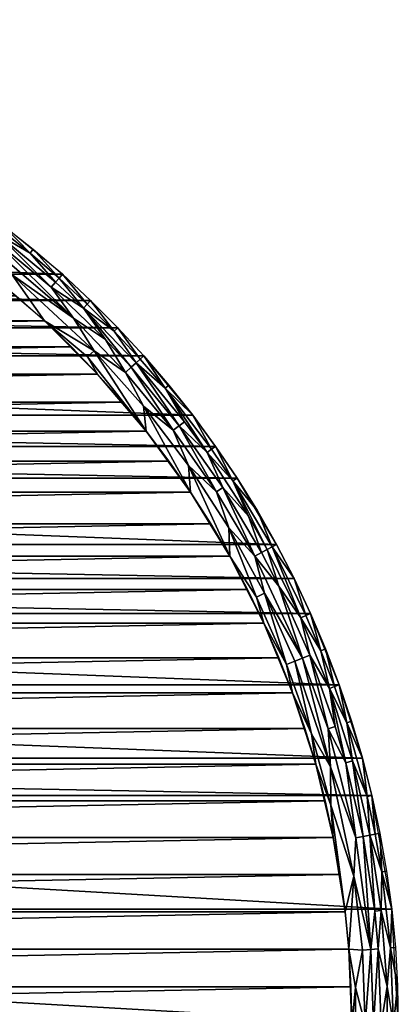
# Model space of a CAD drawing. Header units: inches. Extents: x -27 to 27, y -27 to 27.
# Tile 8 of 8: x 16.8 to 27, y 0.5 to 27. Entities that reach past the tile are written whole.
import ezdxf

# ---------------------------------------------------------------- set-up
doc = ezdxf.new("R2010")
doc.units = ezdxf.units.IN
doc.header["$MEASUREMENT"] = 0
doc.layers.add('AFUTL-3-EDPL', color=19, linetype='Continuous')
doc.layers.add('AFUTL-3-TPWD', color=15, linetype='Continuous')

msp = doc.modelspace()

# ---------------------------------------------------------------- meshes
at = {"layer": 'AFUTL-3-EDPL'}
mesh = msp.add_polyface(dxfattribs=at)
corners = [(17.094, 20.727, 41.766), (16.197, 21.249, 41.556), (16.287, 21.367, 41.766), (17.776, 19.947, 41.556), (18.813, 18.105, 41.092), (17.477, 18.906, 40.976), (16.612, 20.143, 41.092), (19.358, 18.63, 41.766), (18.527, 19.251, 41.556), (18.63, 19.358, 41.766), (19.947, 17.776, 41.556), (17.658, 19.814, 41.371), (16.089, 21.107, 41.371), (19.123, 18.404, 41.371), (15.372, 21.854, 41.556), (14.426, 22.277, 41.371), (15.939, 20.219, 40.976), (15.021, 21.356, 41.092), (16.368, 21.473, 42.047), (17.964, 20.157, 42.047), (18.723, 19.454, 42.047), (17.179, 20.83, 42.047), (18.262, 18.975, 41.215), (15.965, 20.944, 41.215), (15.534, 22.084, 42.047), (17.875, 20.057, 41.766), (15.457, 21.975, 41.766), (14.604, 22.551, 41.766), (19.454, 18.723, 42.047), (14.676, 22.663, 42.047), (19.814, 17.658, 41.371), (20.057, 17.875, 41.766)]
mesh.append_faces([[corners[k] for k in face] for face in [(8, 30, 13)]], dxfattribs={"vtx0": -1})
mesh.append_faces([[corners[k] for k in face] for face in [(0, 1, 2), (7, 8, 9), (6, 16, 17), (22, 4, 6), (25, 3, 0), (26, 14, 27), (8, 11, 3), (1, 12, 14), (9, 8, 25), (2, 1, 26)]], dxfattribs={"vtx0": -1, "vtx1": -1})
mesh.append_faces([[corners[k] for k in face] for face in [(0, 3, 1), (4, 5, 6), (7, 10, 8), (3, 11, 1), (14, 12, 15), (12, 23, 15), (12, 22, 23)]], dxfattribs={"vtx0": -1, "vtx1": -1, "vtx2": -1})
mesh.append_faces([[corners[k] for k in face] for face in [(1, 11, 12), (18, 0, 2), (20, 7, 9), (23, 6, 17), (6, 5, 16), (13, 22, 11), (21, 25, 0), (25, 8, 3), (26, 1, 14), (28, 31, 7), (19, 9, 25), (24, 2, 26)]], dxfattribs={"vtx0": -1, "vtx2": -1})
mesh.append_faces([[corners[k] for k in face] for face in [(11, 22, 12)]], dxfattribs={"vtx1": -1})
mesh.append_faces([[corners[k] for k in face] for face in [(8, 13, 11), (19, 20, 9), (18, 21, 0), (22, 6, 23), (24, 18, 2), (21, 19, 25), (20, 28, 7), (29, 24, 26)]], dxfattribs={"vtx1": -1, "vtx2": -1})
mesh = msp.add_polyface(dxfattribs=at)
corners = [(20.143, 16.612, 41.092), (20.219, 15.939, 40.976), (18.813, 18.105, 41.092), (21.249, 16.197, 41.556), (21.107, 16.089, 41.371), (19.947, 17.776, 41.556), (18.638, 17.937, 41.005), (17.477, 18.906, 40.976), (21.473, 16.368, 42.047), (21.975, 15.457, 41.766), (20.727, 17.094, 41.766), (22.966, 13.654, 41.556), (22.277, 14.426, 41.371), (21.854, 15.372, 41.556), (19.661, 17.522, 41.215), (20.157, 17.964, 42.047), (20.83, 17.179, 42.047), (22.551, 14.604, 41.766), (19.814, 17.658, 41.371), (18.527, 19.251, 41.556), (22.084, 15.534, 42.047), (22.105, 14.315, 41.215), (21.356, 15.021, 41.092), (20.944, 15.965, 41.215), (18.262, 18.975, 41.215), (21.407, 14.304, 40.976), (20.057, 17.875, 41.766), (19.123, 18.404, 41.371), (19.454, 18.723, 42.047), (22.663, 14.676, 42.047), (18.906, 17.477, 40.976), (19.358, 18.63, 41.766)]
mesh.append_faces([[corners[k] for k in face] for face in [(10, 13, 3)]], dxfattribs={"vtx0": -1})
mesh.append_faces([[corners[k] for k in face] for face in [(0, 1, 2), (10, 5, 26), (4, 23, 18), (22, 25, 0), (17, 13, 9), (13, 4, 3), (18, 14, 27), (26, 5, 31)]], dxfattribs={"vtx0": -1, "vtx1": -1})
mesh.append_faces([[corners[k] for k in face] for face in [(3, 4, 5), (2, 6, 7), (8, 9, 10), (11, 12, 13), (2, 1, 6), (9, 13, 10), (5, 18, 19), (13, 12, 4), (21, 22, 23), (23, 0, 14), (14, 2, 24), (18, 23, 14), (27, 14, 24), (4, 21, 23), (12, 21, 4)]], dxfattribs={"vtx0": -1, "vtx1": -1, "vtx2": -1})
mesh.append_faces([[corners[k] for k in face] for face in [(14, 0, 2), (5, 4, 18), (0, 25, 1), (15, 10, 26), (23, 22, 0), (20, 17, 9), (6, 30, 7)]], dxfattribs={"vtx0": -1, "vtx2": -1})
mesh.append_faces([[corners[k] for k in face] for face in [(15, 16, 10), (17, 11, 13), (8, 20, 9), (10, 3, 5), (28, 15, 26), (20, 29, 17), (16, 8, 10), (1, 30, 6)]], dxfattribs={"vtx1": -1, "vtx2": -1})
mesh = msp.add_polyface(dxfattribs=at)
corners = [(21.356, 15.021, 41.092), (22.463, 12.58, 40.976), (21.407, 14.304, 40.976), (24.616, 9.921, 41.371), (24.426, 9.845, 41.215), (23.784, 11.776, 41.371), (24.196, 11.98, 42.047), (24.516, 10.99, 41.766), (23.603, 12.835, 41.766), (23.208, 13.797, 42.047), (23.72, 12.898, 42.047), (23.136, 12.581, 41.215), (22.443, 13.342, 41.092), (22.105, 14.315, 41.215), (23.399, 11.585, 41.092), (23.992, 9.67, 41.005), (23.182, 11.478, 41.005), (24.638, 11.045, 42.047), (25.043, 10.093, 42.047), (24.919, 10.043, 41.766), (24.381, 10.93, 41.556), (23.473, 12.764, 41.556), (22.966, 13.654, 41.556), (23.316, 12.679, 41.371), (22.277, 14.426, 41.371), (24.217, 9.76, 41.092), (22.551, 14.604, 41.766), (25.146, 9.031, 41.556), (22.663, 14.676, 42.047), (23.381, 10.779, 40.976)]
mesh.append_faces([[corners[k] for k in face] for face in [(26, 21, 22)]], dxfattribs={"vtx0": -1})
mesh.append_faces([[corners[k] for k in face] for face in [(12, 1, 0), (25, 15, 14), (21, 23, 22), (5, 11, 23), (19, 20, 7)]], dxfattribs={"vtx0": -1, "vtx1": -1})
mesh.append_faces([[corners[k] for k in face] for face in [(3, 4, 5), (6, 7, 8), (11, 12, 13), (14, 15, 16), (20, 3, 5), (20, 5, 21), (22, 23, 24), (4, 14, 11), (9, 8, 26), (12, 16, 1), (8, 20, 21), (8, 21, 26), (19, 27, 20), (7, 20, 8), (5, 4, 11), (23, 11, 24), (27, 3, 20), (24, 11, 13), (11, 14, 12), (14, 16, 12), (15, 29, 16)]], dxfattribs={"vtx0": -1, "vtx1": -1, "vtx2": -1})
mesh.append_faces([[corners[k] for k in face] for face in [(0, 1, 2), (13, 12, 0), (4, 25, 14), (21, 5, 23), (16, 29, 1), (17, 19, 7)]], dxfattribs={"vtx0": -1, "vtx2": -1})
mesh.append_faces([[corners[k] for k in face] for face in [(9, 10, 8), (17, 18, 19), (6, 17, 7), (28, 9, 26), (10, 6, 8)]], dxfattribs={"vtx1": -1, "vtx2": -1})
mesh = msp.add_polyface(dxfattribs=at)
corners = [(25.763, 7.08, 41.556), (25.591, 7.033, 41.371), (25.146, 9.031, 41.556), (24.616, 9.921, 41.371), (25.108, 7.946, 41.215), (24.426, 9.845, 41.215), (25.742, 8.146, 42.047), (25.614, 8.106, 41.766), (25.411, 9.126, 42.047), (25.176, 6.919, 41.092), (24.662, 7.805, 41.005), (24.217, 9.76, 41.092), (26.16, 6.122, 41.766), (26.035, 7.154, 42.047), (25.187, 5.894, 41.005), (26.055, 5.053, 41.371), (25.804, 3.986, 41.092), (26.23, 5.087, 41.556), (24.919, 10.043, 41.766), (25.043, 10.093, 42.047), (25.285, 9.081, 41.766), (25.303, 8.008, 41.371), (25.854, 5.014, 41.215), (26.29, 6.152, 42.047), (23.992, 9.67, 41.005), (26.506, 5.141, 42.047), (26.375, 5.115, 41.766), (25.251, 5.023, 40.976), (24.78, 6.989, 40.976), (24.155, 8.911, 40.976), (23.381, 10.779, 40.976)]
mesh.append_faces([[corners[k] for k in face] for face in [(2, 1, 21)]], dxfattribs={"vtx0": -1})
mesh.append_faces([[corners[k] for k in face] for face in [(6, 7, 8), (18, 19, 20), (23, 12, 13), (20, 2, 18), (15, 22, 1), (7, 2, 20), (25, 26, 23), (13, 7, 6), (8, 20, 19), (1, 4, 21), (26, 17, 12)]], dxfattribs={"vtx0": -1, "vtx1": -1})
mesh.append_faces([[corners[k] for k in face] for face in [(0, 1, 2), (9, 10, 11), (12, 7, 13), (9, 14, 10), (16, 14, 9), (17, 15, 0), (21, 4, 3), (1, 22, 4), (0, 2, 7), (11, 10, 24), (17, 0, 12), (12, 0, 7), (5, 9, 11), (14, 28, 10), (10, 29, 24)]], dxfattribs={"vtx0": -1, "vtx1": -1, "vtx2": -1})
mesh.append_faces([[corners[k] for k in face] for face in [(3, 4, 5), (10, 28, 29), (24, 29, 30)]], dxfattribs={"vtx0": -1, "vtx2": -1})
mesh.append_faces([[corners[k] for k in face] for face in [(22, 16, 9), (4, 9, 5)]], dxfattribs={"vtx1": -1})
mesh.append_faces([[corners[k] for k in face] for face in [(15, 1, 0), (2, 21, 3), (7, 20, 8), (26, 12, 23)]], dxfattribs={"vtx1": -1, "vtx2": -1})
mesh.append_faces([[corners[k] for k in face] for face in [(22, 9, 4), (14, 27, 28)]], dxfattribs={"vtx2": -1})
mesh = msp.add_polyface(dxfattribs=at)
corners = [(26.033, 1.999, 41.092), (25.849, 0.991, 41.005), (25.667, 2.02, 40.976), (26.365, 3.044, 41.371), (26.055, 5.053, 41.371), (26.23, 5.087, 41.556), (26.866, 0, 41.766), (26.788, 2.057, 41.766), (26.98, 1.034, 42.047), (25.804, 3.986, 41.092), (26.552, 4.101, 41.766), (26.822, 3.096, 42.047), (26.684, 4.122, 42.047), (26.506, 5.141, 42.047), (26.258, 2.016, 41.215), (26.54, 0, 41.371), (26.462, 2.032, 41.371), (26.699, 1.023, 41.556), (26.699, -1.023, 41.556), (27, 0, 42.047), (26.375, 5.115, 41.766), (26.542, 3.064, 41.556), (25.849, -0.991, 41.005), (26.11, 0, 41.092), (26.921, 2.067, 42.047), (25.568, 3.026, 40.976), (25.187, 5.894, 41.005), (26.336, 0, 41.215), (25.854, 5.014, 41.215), (25.746, 0, 40.976), (25.251, 5.023, 40.976)]
mesh.append_faces([[corners[k] for k in face] for face in [(0, 2, 9), (12, 10, 13), (19, 6, 8), (24, 7, 11), (27, 23, 14), (3, 14, 4), (10, 5, 20), (8, 7, 24), (11, 10, 12), (16, 14, 3)]], dxfattribs={"vtx0": -1, "vtx1": -1})
mesh.append_faces([[corners[k] for k in face] for face in [(0, 1, 2), (6, 7, 8), (7, 10, 11), (15, 16, 17), (18, 15, 17), (21, 3, 5), (17, 16, 21), (22, 1, 23), (9, 25, 26), (7, 21, 10), (17, 21, 7), (6, 17, 7), (18, 17, 6), (21, 5, 10), (14, 28, 4), (15, 27, 16), (23, 0, 14), (23, 1, 0), (22, 29, 1)]], dxfattribs={"vtx0": -1, "vtx1": -1, "vtx2": -1})
mesh.append_faces([[corners[k] for k in face] for face in [(14, 0, 9), (14, 9, 28), (9, 2, 25), (1, 29, 2)]], dxfattribs={"vtx0": -1, "vtx2": -1})
mesh.append_faces([[corners[k] for k in face] for face in [(3, 4, 5), (10, 20, 13), (27, 14, 16), (16, 3, 21)]], dxfattribs={"vtx1": -1, "vtx2": -1})
mesh.append_faces([[corners[k] for k in face] for face in [(25, 30, 26)]], dxfattribs={"vtx2": -1})
at = {"layer": 'AFUTL-3-TPWD'}
mesh = msp.add_polyface(dxfattribs=at)
corners = [(0, 25.746, 40.976), (25.746, 0, 40.976), (0, -25.746, 40.976), (-25.746, 0, 40.976), (-22.084, -15.534, 42.047), (0, -27, 42.047), (0, 27, 42.047), (22.084, 15.534, 42.047), (-19.578, -16.721, 40.976), (19.578, 16.721, 40.976), (16.721, -19.578, 40.976), (-16.721, 19.578, 40.976), (15.534, -22.084, 42.047), (-15.534, 22.084, 42.047), (22.084, -15.534, 42.047), (15.534, 22.084, 42.047), (-15.534, -22.084, 42.047), (-22.084, 15.534, 42.047), (9.126, -25.411, 42.047), (25.411, 9.126, 42.047), (-25.411, -9.126, 42.047), (-9.126, 25.411, 42.047), (-25.411, 9.126, 42.047), (25.411, -9.126, 42.047), (-9.126, -25.411, 42.047), (9.126, 25.411, 42.047), (-26.822, -3.096, 42.047), (26.822, 3.096, 42.047), (-26.822, 3.096, 42.047), (26.822, -3.096, 42.047), (-25.251, -5.023, 40.976), (-5.023, -25.251, 40.976), (25.251, -5.023, 40.976), (5.023, 25.251, 40.976), (-25.251, 5.023, 40.976), (5.023, -25.251, 40.976), (25.251, 5.023, 40.976), (-5.023, 25.251, 40.976), (-9.853, -23.786, 40.976), (9.853, 23.786, 40.976), (23.786, -9.853, 40.976), (-23.786, 9.853, 40.976), (-9.853, 23.786, 40.976), (9.853, -23.786, 40.976), (23.786, 9.853, 40.976), (-23.786, -9.853, 40.976), (19.578, -16.721, 40.976), (16.721, 19.578, 40.976), (-19.578, 16.721, 40.976), (-16.721, -19.578, 40.976), (22.463, -12.58, 40.976), (-22.463, 12.58, 40.976), (12.58, 22.463, 40.976), (-12.58, -22.463, 40.976), (22.463, 12.58, 40.976), (-22.463, -12.58, 40.976), (-12.58, 22.463, 40.976), (12.58, -22.463, 40.976), (-3.096, -26.822, 42.047), (3.096, 26.822, 42.047), (3.096, -26.822, 42.047), (-3.096, 26.822, 42.047), (27, 0, 42.047), (-27, 0, 42.047), (-24.196, 11.98, 42.047), (11.98, 24.196, 42.047), (24.196, -11.98, 42.047), (-11.98, -24.196, 42.047), (11.98, -24.196, 42.047), (24.196, 11.98, 42.047), (-11.98, 24.196, 42.047), (-24.196, -11.98, 42.047), (20.157, -17.964, 42.047), (-17.964, -20.157, 42.047), (17.964, 20.157, 42.047), (-20.157, 17.964, 42.047), (17.964, -20.157, 42.047), (-17.964, 20.157, 42.047), (20.157, 17.964, 42.047), (-20.157, -17.964, 42.047), (-25.568, -3.026, 40.976), (25.568, 3.026, 40.976), (3.026, -25.568, 40.976), (-3.026, 25.568, 40.976), (3.026, 25.568, 40.976), (25.568, -3.026, 40.976), (-3.026, -25.568, 40.976), (-25.568, 3.026, 40.976), (-7.956, 24.486, 40.976), (7.956, -24.486, 40.976), (-24.486, -7.956, 40.976), (24.486, 7.956, 40.976), (7.956, 24.486, 40.976), (-7.956, -24.486, 40.976), (24.486, -7.956, 40.976), (-24.486, 7.956, 40.976), (14.304, 21.407, 40.976), (21.407, -14.304, 40.976), (-14.304, -21.407, 40.976), (-21.407, 14.304, 40.976), (21.407, 14.304, 40.976), (-21.407, -14.304, 40.976), (14.304, -21.407, 40.976), (-14.304, 21.407, 40.976), (-7.154, 26.035, 42.047), (26.035, 7.154, 42.047), (-26.035, -7.154, 42.047), (7.154, -26.035, 42.047), (26.035, -7.154, 42.047), (-26.035, 7.154, 42.047), (7.154, 26.035, 42.047), (-7.154, -26.035, 42.047), (18.906, -17.477, 40.976), (-18.906, 17.477, 40.976), (17.477, 18.906, 40.976), (-17.477, -18.906, 40.976), (17.477, -18.906, 40.976), (-17.477, 18.906, 40.976), (18.906, 17.477, 40.976), (-18.906, -17.477, 40.976), (23.381, -10.779, 40.976), (-23.381, 10.779, 40.976), (-10.779, -23.381, 40.976), (10.779, 23.381, 40.976), (23.381, 10.779, 40.976), (10.779, -23.381, 40.976), (-10.779, 23.381, 40.976), (-23.381, -10.779, 40.976), (-24.155, 8.911, 40.976), (8.911, 24.155, 40.976), (24.155, -8.911, 40.976), (-8.911, -24.155, 40.976), (-8.911, 24.155, 40.976), (24.155, 8.911, 40.976), (8.911, -24.155, 40.976), (-24.155, -8.911, 40.976), (-15.133, -20.829, 40.976), (-20.829, 15.133, 40.976), (15.133, 20.829, 40.976), (20.829, -15.133, 40.976), (-15.133, 20.829, 40.976), (15.133, -20.829, 40.976), (-20.829, -15.133, 40.976), (20.829, 15.133, 40.976), (25.667, 2.02, 40.976), (2.02, -25.667, 40.976), (-25.667, -2.02, 40.976), (-2.02, 25.667, 40.976), (-2.02, -25.667, 40.976), (-25.667, 2.02, 40.976), (2.02, 25.667, 40.976), (25.667, -2.02, 40.976), (-25.035, 6.01, 40.976), (-6.01, -25.035, 40.976), (25.035, -6.01, 40.976), (6.01, 25.035, 40.976), (6.01, -25.035, 40.976), (-25.035, -6.01, 40.976), (-6.01, 25.035, 40.976), (25.035, 6.01, 40.976), (-6.989, 24.78, 40.976), (24.78, 6.989, 40.976), (6.989, -24.78, 40.976), (-24.78, -6.989, 40.976), (-24.78, 6.989, 40.976), (6.989, 24.78, 40.976), (24.78, -6.989, 40.976), (-6.989, -24.78, 40.976), (-15.939, 20.219, 40.976), (20.219, 15.939, 40.976), (15.939, -20.219, 40.976), (-20.219, -15.939, 40.976), (-20.219, 15.939, 40.976), (15.939, 20.219, 40.976), (20.219, -15.939, 40.976), (-15.939, -20.219, 40.976), (11.689, 22.94, 40.976), (-22.94, 11.689, 40.976), (22.94, -11.689, 40.976), (-11.689, -22.94, 40.976), (-11.689, 22.94, 40.976), (11.689, -22.94, 40.976), (-22.94, -11.689, 40.976), (22.94, 11.689, 40.976), (21.952, 13.452, 40.976), (13.452, -21.952, 40.976), (-13.452, 21.952, 40.976), (-21.952, -13.452, 40.976), (13.452, 21.952, 40.976), (21.952, -13.452, 40.976), (-13.452, -21.952, 40.976), (-21.952, 13.452, 40.976), (-1.011, 25.726, 40.976), (25.726, 1.011, 40.976), (1.011, -25.726, 40.976), (-25.726, -1.011, 40.976), (1.011, 25.726, 40.976), (25.726, -1.011, 40.976), (-1.011, -25.726, 40.976), (-25.726, 1.011, 40.976), (-18.205, 18.205, 40.976), (18.205, 18.205, 40.976), (18.205, -18.205, 40.976), (-18.205, -18.205, 40.976), (-4.028, 25.429, 40.976), (4.028, -25.429, 40.976), (-25.429, -4.028, 40.976), (25.429, 4.028, 40.976), (4.028, 25.429, 40.976), (25.429, -4.028, 40.976), (-4.028, -25.429, 40.976), (-25.429, 4.028, 40.976), (-16.368, -21.473, 42.047), (21.473, -16.368, 42.047), (16.368, 21.473, 42.047), (-21.473, 16.368, 42.047), (-21.473, -16.368, 42.047), (16.368, -21.473, 42.047), (21.473, 16.368, 42.047), (-16.368, 21.473, 42.047), (18.723, -19.454, 42.047), (-18.723, 19.454, 42.047), (19.454, 18.723, 42.047), (-19.454, -18.723, 42.047), (19.454, -18.723, 42.047), (-19.454, 18.723, 42.047), (18.723, 19.454, 42.047), (-18.723, -19.454, 42.047), (-22.663, -14.676, 42.047), (14.676, -22.663, 42.047), (22.663, 14.676, 42.047), (-14.676, 22.663, 42.047), (-14.676, -22.663, 42.047), (22.663, -14.676, 42.047), (14.676, 22.663, 42.047), (-22.663, 14.676, 42.047), (-26.29, -6.152, 42.047), (-6.152, 26.29, 42.047), (26.29, 6.152, 42.047), (6.152, -26.29, 42.047), (6.152, 26.29, 42.047), (26.29, -6.152, 42.047), (-26.29, 6.152, 42.047), (-6.152, -26.29, 42.047), (24.638, 11.045, 42.047), (-11.045, 24.638, 42.047), (-24.638, -11.045, 42.047), (11.045, -24.638, 42.047), (24.638, -11.045, 42.047), (-24.638, 11.045, 42.047), (-11.045, -24.638, 42.047), (11.045, 24.638, 42.047), (23.72, -12.898, 42.047), (-23.72, 12.898, 42.047), (-12.898, -23.72, 42.047), (12.898, 23.72, 42.047), (-12.898, 23.72, 42.047), (23.72, 12.898, 42.047), (-23.72, -12.898, 42.047)]
mesh.append_faces([[corners[k] for k in face] for face in [(198, 194, 2), (196, 192, 0), (60, 58, 5), (61, 59, 6)]], dxfattribs={"vtx0": -1})
mesh.append_faces([[corners[k] for k in face] for face in [(63, 62, 28), (142, 139, 171), (143, 137, 169), (175, 170, 136), (173, 168, 138), (239, 243, 60), (237, 240, 61), (72, 79, 224), (75, 78, 225), (229, 232, 68), (231, 234, 256), (253, 257, 235), (252, 258, 233), (28, 27, 242), (29, 26, 241), (3, 1, 195), (199, 193, 3), (167, 162, 153), (165, 160, 155), (159, 152, 161), (157, 154, 163), (201, 200, 114), (203, 202, 115), (52, 56, 176), (53, 57, 179), (183, 177, 54), (182, 178, 55), (62, 63, 29), (22, 19, 249), (23, 20, 248), (247, 250, 18), (245, 251, 21), (213, 216, 72), (215, 218, 75), (76, 73, 217), (77, 74, 219), (80, 85, 206), (81, 87, 207), (208, 204, 84), (210, 205, 86), (135, 130, 45), (133, 128, 44), (39, 42, 129), (38, 43, 131), (188, 186, 52), (190, 185, 53), (54, 51, 184), (55, 50, 187), (21, 25, 104), (18, 24, 107), (108, 106, 23), (109, 105, 22), (114, 117, 47), (115, 116, 49), (9, 48, 118), (8, 46, 119), (122, 125, 38), (123, 126, 39), (44, 41, 124), (45, 40, 127), (129, 132, 92), (131, 134, 93), (91, 95, 133), (90, 94, 135), (136, 141, 98), (138, 140, 96), (101, 97, 142), (100, 99, 143), (144, 149, 81), (146, 151, 80), (86, 82, 148), (84, 83, 150), (153, 156, 31), (155, 158, 33), (30, 32, 157), (36, 34, 159), (161, 164, 91), (163, 166, 90), (92, 88, 165), (93, 89, 167), (169, 172, 9), (171, 174, 8), (47, 11, 173), (49, 10, 175), (176, 180, 123), (179, 181, 122), (127, 120, 182), (124, 121, 183), (184, 191, 100), (187, 189, 101), (96, 103, 188), (98, 102, 190), (193, 199, 144), (195, 197, 146), (150, 147, 196), (148, 145, 198), (118, 113, 201), (119, 112, 203), (206, 209, 30), (207, 211, 36), (33, 37, 208), (31, 35, 210), (14, 4, 213), (17, 7, 215), (217, 212, 12), (219, 214, 13), (220, 227, 76), (221, 226, 77), (224, 223, 220), (225, 222, 221), (12, 16, 229), (13, 15, 231), (233, 228, 14), (235, 230, 17), (104, 110, 237), (107, 111, 239), (241, 236, 108), (242, 238, 109), (70, 65, 245), (68, 67, 247), (248, 246, 66), (249, 244, 64), (66, 71, 252), (64, 69, 253), (256, 255, 70)]], dxfattribs={"vtx0": -1, "vtx1": -1})
mesh.append_faces([[corners[k] for k in face] for face in [(171, 139, 174), (169, 137, 172), (28, 62, 27), (77, 226, 74), (76, 227, 73), (235, 257, 230), (233, 258, 228), (68, 232, 254), (256, 234, 255), (241, 26, 236), (242, 27, 238), (136, 170, 141), (195, 1, 197), (138, 168, 140), (3, 193, 1), (163, 154, 166), (161, 152, 164), (155, 160, 158), (153, 162, 156), (203, 112, 202), (201, 113, 200), (55, 178, 50), (54, 177, 51), (176, 56, 180), (179, 57, 181), (60, 243, 58), (61, 240, 59), (29, 63, 26), (21, 251, 25), (18, 250, 24), (249, 19, 244), (248, 20, 246), (217, 73, 212), (219, 74, 214), (75, 218, 78), (72, 216, 79), (86, 205, 82), (84, 204, 83), (206, 85, 209), (207, 87, 211), (129, 42, 132), (131, 43, 134), (45, 130, 40), (44, 128, 41), (187, 50, 189), (184, 51, 191), (53, 185, 57), (52, 186, 56), (22, 105, 19), (23, 106, 20), (104, 25, 110), (107, 24, 111), (119, 46, 112), (118, 48, 113), (49, 116, 10), (47, 117, 11), (127, 40, 120), (124, 41, 121), (38, 125, 43), (39, 126, 42), (133, 95, 128), (135, 94, 130), (92, 132, 88), (93, 134, 89), (143, 99, 137), (142, 97, 139), (96, 140, 103), (98, 141, 102), (148, 82, 145), (150, 83, 147), (81, 149, 87), (80, 151, 85), (159, 34, 152), (157, 32, 154), (31, 156, 35), (33, 158, 37), (165, 88, 160), (167, 89, 162), (91, 164, 95), (90, 166, 94), (173, 11, 168), (175, 10, 170), (9, 172, 48), (8, 174, 46), (183, 121, 177), (182, 120, 178), (123, 180, 126), (122, 181, 125), (190, 102, 185), (188, 103, 186), (101, 189, 97), (100, 191, 99), (196, 147, 192), (198, 145, 194), (146, 197, 151), (144, 199, 149), (114, 200, 117), (115, 202, 116), (208, 37, 204), (210, 35, 205), (30, 209, 32), (36, 211, 34), (12, 212, 16), (13, 214, 15), (213, 4, 216), (215, 7, 218), (225, 78, 222), (224, 79, 223), (221, 222, 226), (220, 223, 227), (14, 228, 4), (17, 230, 7), (229, 16, 232), (231, 15, 234), (108, 236, 106), (109, 238, 105), (237, 110, 240), (239, 111, 243), (64, 244, 69), (66, 246, 71), (247, 67, 250), (245, 65, 251), (68, 254, 67), (70, 255, 65), (253, 69, 257), (252, 71, 258)]], dxfattribs={"vtx0": -1, "vtx2": -1})

doc.saveas('drawing.dxf')
